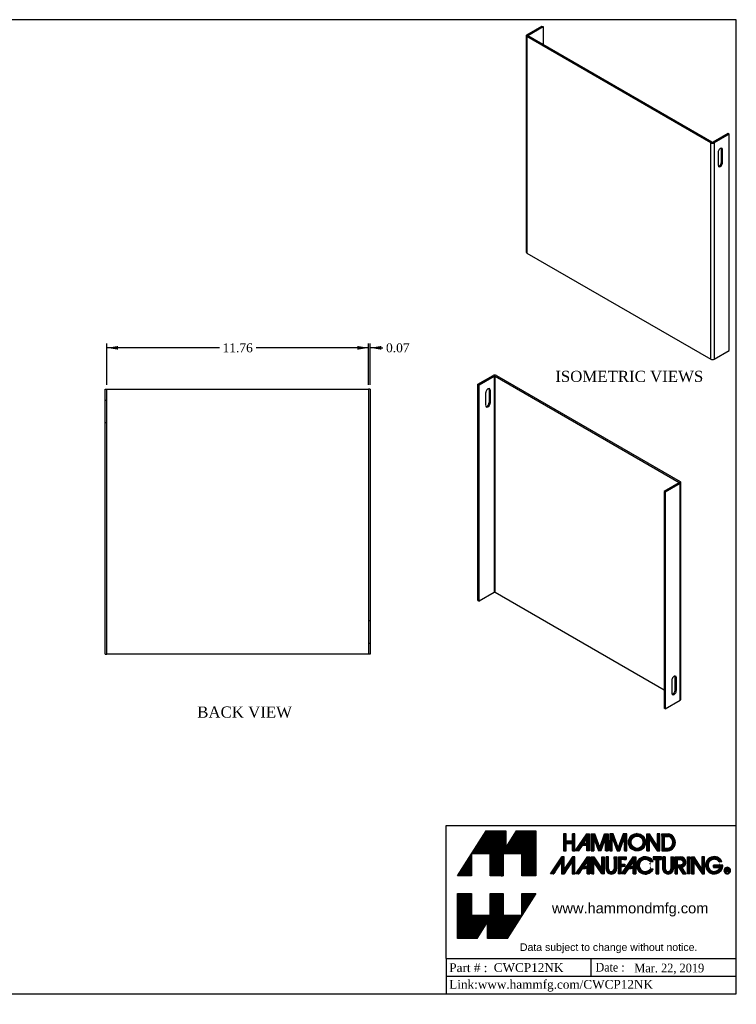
# Model space of a CAD drawing. Header units: inches. Extents: x 0.2 to 65.9, y -0.4 to 43.8.
# Tile 2 of 2: x 33.7 to 65.9, y -0.4 to 43.8. Entities that reach past the tile are written whole.
import ezdxf
from ezdxf import colors
from ezdxf.entities.mleader import LeaderData, LeaderLine
from ezdxf.enums import TextEntityAlignment as Align
from ezdxf.lldxf.tags import DXFTag
from ezdxf.math import Vec2, Vec3

# ---------------------------------------------------------------- set-up
doc = ezdxf.new("R2010")
doc.units = ezdxf.units.IN
doc.header["$MEASUREMENT"] = 0
for name, color, linetype in [('COM70771-6', 7, 'Continuous'), ('Default', 7, 'Continuous'), ('Layer_1', 7, 'Continuous')]:
    doc.layers.add(name, color=color, linetype=linetype)
doc.styles.add('SEACAD_Times_New_Roman', font='times.ttf')
tags = doc.linetypes.add('HIDDEN2', pattern=[0.1875, 0.125, -0.0625]).pattern_tags.tags
tags[6:7] = [DXFTag(74, 4), DXFTag(75, 0), DXFTag(340, '0'), DXFTag(46, 0.0), DXFTag(50, 0.0), DXFTag(44, 0.0), DXFTag(45, 0.0)]
tags[4:5] = [DXFTag(74, 4), DXFTag(75, 0), DXFTag(340, '0'), DXFTag(46, 0.0), DXFTag(50, 0.0), DXFTag(44, 0.0), DXFTag(45, 0.0)]
doc.dimstyles.new('HAMMOND_(STH_-_66x44)', dxfattribs={"dimtxt": 0.4, "dimasz": 0.5, "dimexe": 0.2, "dimexo": 0.2, "dimgap": 0.1, "dimtad": 0, "dimtih": 1, "dimtoh": 1, "dimzin": 0, "dimdsep": 46, "dimtxsty": 'SEACAD_Times_New_Roman', "dimblk1": '_SE_FILLED', "dimblk2": '_SE_FILLED', "dimsah": 1, "dimcen": 0.2, "dimadec": 0, "dimazin": 0, "dimtfac": 0.8, "dimtofl": 0, "dimtmove": 0, "dimatfit": 3, "dimfxl": 1, "dimtolj": 1, "dimtzin": 0, "dimarcsym": 0})

# ---------------------------------------------------------------- blocks, each defined once
blk = doc.blocks.new('SE5')
at = {"layer": 'COM70771-6', "color": 7, "linetype": 'Continuous'}
for p, q in [((37.537, 27.246), (37.609, 27.246)), ((37.537, 15.346), (37.537, 27.246)), ((37.609, 27.246), (37.645, 27.246)), ((37.609, 15.346), (37.609, 27.246)), ((37.645, 27.246), (49.329, 27.246)), ((49.329, 27.246), (49.365, 27.246)), ((49.365, 27.246), (49.365, 15.346)), ((49.437, 27.246), (49.365, 27.246)), ((49.437, 27.246), (49.437, 15.346)), ((37.537, 15.346), (37.609, 15.346)), ((37.645, 15.346), (37.609, 15.346)), ((49.329, 15.346), (37.645, 15.346)), ((49.365, 15.346), (49.329, 15.346)), ((49.437, 15.346), (49.365, 15.346))]:
    blk.add_line(p, q, dxfattribs=at)
at = {"layer": 'COM70771-6', "color": 7, "linetype": 'HIDDEN2'}
for p, q in [((37.609, 26.746), (37.537, 26.746)), ((37.537, 25.746), (37.609, 25.746)), ((49.437, 16.846), (49.365, 16.846)), ((49.365, 15.846), (49.437, 15.846))]:
    blk.add_line(p, q, dxfattribs=at)
blk = doc.blocks.new('SE6')
at = {"layer": 'COM70771-6', "color": 7, "linetype": 'Continuous'}
for p, q in [((56.477, 43.166), (57.152, 43.555)), ((56.528, 43.136), (57.203, 43.526)), ((57.152, 43.555), (57.203, 43.526)), ((57.203, 43.526), (57.203, 42.717)), ((56.446, 43.122), (56.446, 33.405)), ((64.739, 38.308), (56.477, 43.078)), ((56.477, 43.078), (56.477, 33.361)), ((56.528, 43.107), (56.528, 43.136)), ((64.79, 38.337), (56.528, 43.107)), ((65.516, 38.727), (64.841, 38.337)), ((65.567, 38.697), (64.892, 38.308)), ((65.567, 38.697), (65.516, 38.727)), ((65.567, 28.981), (65.567, 38.697)), ((64.739, 28.591), (64.739, 38.308)), ((64.892, 38.308), (64.892, 28.591)), ((65.218, 37.444), (65.218, 38.031)), ((65.218, 38.031), (65.268, 38.002)), ((65.07, 37.887), (65.07, 37.3)), ((65.268, 37.415), (65.268, 38.002)), ((65.218, 37.444), (65.268, 37.415)), ((56.477, 33.361), (64.739, 28.591)), ((64.892, 28.591), (65.567, 28.981))]:
    blk.add_line(p, q, dxfattribs=at)
for centre, major_axis, start_param, end_param in [((56.554, 43.122), (0.108, 0), 2.356194, 3.926991), ((56.554, 43.122), (0.036, 0), 2.356194, 3.926991), ((64.816, 38.352), (0.108, 0), 3.926991, 5.497787), ((64.816, 38.352), (0.036, 0), 3.926991, 5.497787), ((65.169, 37.945), (-0.07, -0.122), 2.356194, 5.497787), ((65.118, 37.974), (-0.07, -0.122), 2.356194, 2.770793), ((65.169, 37.358), (0.07, 0.122), 2.356194, 5.497787), ((65.118, 37.387), (0.07, 0.122), 3.512392, 5.497787), ((56.554, 33.405), (0.108, 0), 3.141593, 3.926991), ((64.816, 28.635), (-0.108, 0), 0.785398, 2.356194)]:
    blk.add_ellipse(centre, major_axis=major_axis, ratio=0.57735, start_param=start_param, end_param=end_param, dxfattribs=at)
blk = doc.blocks.new('DMBLK7716')
at = {"layer": 'Default', "linetype": 'Continuous', "transparency": 16777216}
for points in [[(38.109, 29.187), (37.609, 29.104), (38.109, 29.02)], [(48.865, 29.187), (48.865, 29.02), (49.365, 29.104)]]:
    blk.add_hatch(color=7, dxfattribs=at).paths.add_polyline_path(points)
at = {"layer": 'Default', "color": 7, "linetype": 'Continuous', "transparency": 16777216}
for p, q in [((37.609, 27.446), (37.609, 29.304)), ((49.365, 27.446), (49.365, 29.304)), ((42.665, 29.104), (37.609, 29.104)), ((49.365, 29.104), (44.31, 29.104))]:
    blk.add_line(p, q, dxfattribs=at)
at = {"layer": 'Default', "color": 7, "linetype": 'Continuous', "transparency": 16777216, "style": 'SEACAD_Times_New_Roman'}
blk.add_text('11.76', height=0.4, dxfattribs=at).set_placement((42.805, 29.304), align=Align.TOP_LEFT)
blk = doc.blocks.new('_SE_FILLED')
at = {"color": 0}
blk.add_line((0, 0), (-1, 0), dxfattribs=at)
blk.add_solid([(0, 0), (-1, -0.1665), (-1, 0.1665), (0, 0)], dxfattribs=at)
blk = doc.blocks.new('DMBLK7717')
at = {"layer": 'Default', "linetype": 'Continuous', "transparency": 16777216}
for points in [[(48.865, 29.187), (48.865, 29.02), (49.365, 29.104)], [(49.937, 29.187), (49.437, 29.104), (49.937, 29.02)]]:
    blk.add_hatch(color=7, dxfattribs=at).paths.add_polyline_path(points)
at = {"layer": 'Default', "color": 7, "linetype": 'Continuous', "transparency": 16777216}
for p, q in [((49.365, 27.446), (49.365, 29.304)), ((49.437, 27.446), (49.437, 29.304)), ((49.365, 29.104), (48.365, 29.104)), ((49.81, 29.104), (49.437, 29.104)), ((49.81, 29.104), (50.01, 29.104))]:
    blk.add_line(p, q, dxfattribs=at)
at = {"layer": 'Default', "color": 7, "linetype": 'Continuous', "transparency": 16777216, "style": 'SEACAD_Times_New_Roman'}
blk.add_text('0.07', height=0.4, dxfattribs=at).set_placement((50.15, 29.304), align=Align.TOP_LEFT)
blk = doc.blocks.new('SE7')
at = {"layer": 'COM70771-6', "color": 7, "linetype": 'Continuous'}
for p, q in [((54.282, 27.474), (54.957, 27.864)), ((55.11, 27.864), (63.372, 23.094)), ((54.282, 27.474), (54.333, 27.445)), ((54.282, 17.758), (54.282, 27.474)), ((54.333, 27.445), (55.008, 27.834)), ((54.333, 17.728), (54.333, 27.445)), ((55.008, 27.834), (55.008, 18.118)), ((55.059, 27.834), (63.321, 23.064)), ((55.059, 18.118), (55.059, 27.834)), ((54.631, 26.507), (54.631, 27.094)), ((54.83, 27.209), (54.779, 27.238)), ((54.779, 27.238), (54.779, 26.651)), ((54.83, 27.209), (54.83, 26.622)), ((54.83, 26.622), (54.779, 26.651)), ((63.321, 23.035), (62.646, 22.645)), ((63.372, 23.006), (62.697, 22.616)), ((63.321, 23.064), (63.321, 23.035)), ((63.372, 13.289), (63.372, 23.006)), ((63.403, 13.333), (63.403, 23.05)), ((62.646, 22.645), (62.646, 12.929)), ((62.697, 22.616), (62.646, 22.645)), ((62.697, 22.616), (62.697, 12.9)), ((54.282, 17.758), (54.333, 17.728)), ((55.008, 18.118), (54.333, 17.728)), ((62.646, 13.738), (55.059, 18.118)), ((62.995, 14.182), (62.995, 13.595)), ((63.143, 13.739), (63.143, 14.326)), ((63.143, 14.326), (63.194, 14.297)), ((63.194, 13.71), (63.194, 14.297)), ((63.143, 13.739), (63.194, 13.71)), ((62.697, 12.9), (63.372, 13.289)), ((62.697, 12.9), (62.646, 12.929))]:
    blk.add_line(p, q, dxfattribs=at)
for centre, major_axis, start_param, end_param in [((55.033, 27.82), (-0.108, 0), 3.926991, 5.497787), ((55.033, 27.82), (-0.036, 0), 3.926991, 5.497787), ((54.731, 27.151), (-0.07, -0.122), 2.356194, 5.497787), ((54.68, 27.181), (-0.07, -0.122), 2.356194, 2.770793), ((54.731, 26.564), (0.07, 0.122), 2.356194, 5.497787), ((54.68, 26.594), (0.07, 0.122), 3.512392, 5.497787), ((63.295, 23.05), (-0.036, 0), 2.356194, 3.926991), ((63.295, 23.05), (-0.108, 0), 2.356194, 3.926991), ((55.033, 18.103), (0.036, 0), 0.785398, 2.356194), ((63.094, 14.239), (-0.07, -0.122), 2.356194, 5.497787), ((63.044, 14.269), (-0.07, -0.122), 2.356194, 2.770793), ((63.094, 13.652), (0.07, 0.122), 2.356194, 5.497787), ((63.044, 13.682), (0.07, 0.122), 3.512392, 5.497787), ((63.295, 13.333), (-0.108, 0), 2.356194, 3.141593)]:
    blk.add_ellipse(centre, major_axis=major_axis, ratio=0.57735, start_param=start_param, end_param=end_param, dxfattribs=at)
blk = doc.blocks.new('TITLE_BLOCK')
at = {"layer": 'Default', "linetype": 'Continuous'}
h = blk.add_hatch(dxfattribs=at)
h.set_pattern_fill('LINE', scale=0.007999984, angle=45, style=0)
h.paths.add_polyline_path([(1.298, 2.413), (1.837, 2.413), (1.837, 1.791), (2.237, 1.791), (2.237, 3.074), (1.687, 3.074), (1.383, 2.59), (1.383, 3.074), (0.817, 3.074), (-0.002, 1.791), (0.4, 1.791), (0.4, 2.413), (0.935, 2.413), (0.935, 1.791), (1.298, 1.791)])
h = blk.add_hatch(dxfattribs=at)
h.set_pattern_fill('LINE', scale=4000, angle=45, style=0)
h.paths.add_polyline_path([(3.353, 2.505), (3.353, 2.988), (3.282, 2.988), (3.282, 2.786), (3.101, 2.786), (3.101, 2.988), (3.03, 2.988), (3.03, 2.505), (3.101, 2.505), (3.101, 2.715), (3.282, 2.715), (3.282, 2.505)])
h = blk.add_hatch(dxfattribs=at)
h.set_pattern_fill('LINE', scale=4000, angle=45, style=0)
h.paths.add_polyline_path([(3.282, 2.715), (3.282, 2.505), (3.353, 2.505), (3.353, 2.988), (3.282, 2.988), (3.282, 2.786), (3.101, 2.786), (3.101, 2.988), (3.03, 2.988), (3.03, 2.505), (3.101, 2.505), (3.101, 2.715)])
h = blk.add_hatch(dxfattribs=at)
h.set_pattern_fill('LINE', scale=4000, angle=45, style=0)
h.paths.add_polyline_path([(3.101, 2.715), (3.282, 2.715), (3.282, 2.505), (3.353, 2.505), (3.353, 2.988), (3.282, 2.988), (3.282, 2.786), (3.101, 2.786), (3.101, 2.988), (3.03, 2.988), (3.03, 2.505), (3.101, 2.505)])
h = blk.add_hatch(dxfattribs=at)
h.set_pattern_fill('LINE', scale=1600, angle=45, style=0)
h.paths.add_polyline_path([(3.282, 2.988), (3.282, 2.786), (3.101, 2.786), (3.101, 2.988), (3.03, 2.988), (3.03, 2.505), (3.101, 2.505), (3.101, 2.715), (3.282, 2.715), (3.282, 2.505), (3.353, 2.505), (3.353, 2.988)])
h = blk.add_hatch(dxfattribs=at)
h.set_pattern_fill('LINE', scale=1600, angle=45, style=0)
h.paths.add_polyline_path([(3.353, 2.505), (3.353, 2.988), (3.282, 2.988), (3.282, 2.786), (3.101, 2.786), (3.101, 2.988), (3.03, 2.988), (3.03, 2.505), (3.101, 2.505), (3.101, 2.715), (3.282, 2.715), (3.282, 2.505)])
h = blk.add_hatch(dxfattribs=at)
h.set_pattern_fill('LINE', scale=0.007999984, angle=45, style=0)
h.paths.add_polyline_path([(3.353, 2.505), (3.353, 2.988), (3.282, 2.988), (3.282, 2.786), (3.101, 2.786), (3.101, 2.988), (3.03, 2.988), (3.03, 2.505), (3.101, 2.505), (3.101, 2.715), (3.282, 2.715), (3.282, 2.505)])
h = blk.add_hatch(dxfattribs=at)
h.set_pattern_fill('LINE', scale=0.007999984, angle=45, style=0)
h.paths.add_polyline_path([(3.699, 2.988), (3.363, 2.505), (3.458, 2.505), (3.561, 2.655), (3.699, 2.655), (3.699, 2.505), (3.773, 2.505), (3.773, 2.988)])
h.paths.add_polyline_path([(3.606, 2.72), (3.699, 2.72), (3.699, 2.847)])
h = blk.add_hatch(dxfattribs=at)
h.set_pattern_fill('LINE', scale=0.007999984, angle=45, style=0)
edge = h.paths.add_edge_path()
edge.add_line((3.823, 2.988), (3.823, 2.505))
edge.add_line((3.823, 2.505), (3.894, 2.505))
edge.add_spline(control_points=[(3.894, 2.505), (3.894, 2.505), (3.894, 2.879), (3.894, 2.879)], knot_values=[0, 0, 0, 0, 1, 1, 1, 1], degree=3, periodic=0)
edge.add_line((3.894, 2.879), (4.029, 2.505))
edge.add_spline(control_points=[(4.029, 2.505), (4.029, 2.505), (4.1, 2.505), (4.1, 2.505)], knot_values=[0, 0, 0, 0, 1, 1, 1, 1], degree=3, periodic=0)
edge.add_line((4.1, 2.505), (4.233, 2.877))
edge.add_spline(control_points=[(4.233, 2.877), (4.233, 2.877), (4.233, 2.505), (4.233, 2.505)], knot_values=[0, 0, 0, 0, 1, 1, 1, 1], degree=3, periodic=0)
edge.add_spline(control_points=[(4.233, 2.505), (4.233, 2.505), (4.304, 2.505), (4.304, 2.505)], knot_values=[0, 0, 0, 0, 1, 1, 1, 1], degree=3, periodic=0)
edge.add_line((4.304, 2.505), (4.304, 2.988))
edge.add_spline(control_points=[(4.304, 2.988), (4.304, 2.988), (4.203, 2.988), (4.203, 2.988)], knot_values=[0, 0, 0, 0, 1, 1, 1, 1], degree=3, periodic=0)
edge.add_line((4.203, 2.988), (4.066, 2.596))
edge.add_line((4.066, 2.596), (3.921, 2.988))
edge.add_spline(control_points=[(3.921, 2.988), (3.921, 2.988), (3.823, 2.988), (3.823, 2.988)], knot_values=[0, 0, 0, 0, 1, 1, 1, 1], degree=3, periodic=0)
h = blk.add_hatch(dxfattribs=at)
h.set_pattern_fill('LINE', scale=0.007999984, angle=45, style=0)
h.paths.add_polyline_path([(4.357, 2.988), (4.357, 2.505), (4.426, 2.505), (4.426, 2.879), (4.563, 2.505), (4.636, 2.505), (4.77, 2.877), (4.77, 2.505), (4.838, 2.505), (4.838, 2.988), (4.74, 2.988), (4.598, 2.596), (4.454, 2.988)])
h = blk.add_hatch(dxfattribs=at)
h.set_pattern_fill('LINE', scale=0.007999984, angle=45, style=0)
edge = h.paths.add_edge_path()
edge.add_ellipse((5.134, 2.748), major_axis=(0.246, 0), ratio=1, start_angle=0, end_angle=360)
edge = h.paths.add_edge_path()
edge.add_ellipse((5.134, 2.748), major_axis=(0.174, 0), ratio=1, start_angle=0, end_angle=360)
h = blk.add_hatch(dxfattribs=at)
h.set_pattern_fill('LINE', scale=0.007999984, angle=45, style=0)
edge = h.paths.add_edge_path()
edge.add_line((5.486, 2.505), (5.486, 2.84))
edge.add_line((5.486, 2.84), (5.714, 2.505))
edge.add_line((5.714, 2.505), (5.788, 2.505))
edge.add_line((5.788, 2.505), (5.788, 2.988))
edge.add_line((5.788, 2.988), (5.714, 2.988))
edge.add_line((5.714, 2.988), (5.714, 2.641))
edge.add_line((5.714, 2.641), (5.486, 2.988))
edge.add_spline(control_points=[(5.486, 2.988), (5.486, 2.988), (5.415, 2.988), (5.415, 2.988)], knot_values=[0, 0, 0, 0, 1, 1, 1, 1], degree=3, periodic=0)
edge.add_line((5.415, 2.988), (5.415, 2.505))
edge.add_line((5.415, 2.505), (5.486, 2.505))
h = blk.add_hatch(dxfattribs=at)
h.set_pattern_fill('LINE', scale=0.007999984, angle=45, style=0)
edge = h.paths.add_edge_path()
edge.add_line((5.843, 2.988), (5.843, 2.505))
edge.add_line((5.843, 2.505), (6.029, 2.505))
edge.add_arc((5.984, 2.746), 0.246, 280.5504, 439.4496)
edge.add_line((6.029, 2.988), (5.843, 2.988))
edge = h.paths.add_edge_path()
edge.add_line((5.917, 2.576), (6.038, 2.576))
edge.add_arc((5.978, 2.746), 0.18, 289.4917, 430.5083)
edge.add_line((6.038, 2.916), (5.917, 2.916))
edge.add_line((5.917, 2.916), (5.917, 2.576))
h = blk.add_hatch(dxfattribs=at)
h.set_pattern_fill('LINE', scale=0.007999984, angle=45, style=0)
h.paths.add_polyline_path([(3.05, 1.975), (3.05, 2.329), (2.983, 2.329), (2.655, 1.843), (2.747, 1.843), (2.975, 2.186), (2.975, 1.843), (3.05, 1.843), (3.279, 2.186), (3.279, 1.843), (3.353, 1.843), (3.353, 2.329), (3.287, 2.329)])
h = blk.add_hatch(dxfattribs=at)
h.set_pattern_fill('LINE', scale=0.007999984, angle=45, style=0)
h.paths.add_polyline_path([(3.707, 2.329), (3.369, 1.843), (3.464, 1.843), (3.57, 1.994), (3.707, 1.994), (3.707, 1.843), (3.778, 1.843), (3.778, 2.329)])
h.paths.add_polyline_path([(3.612, 2.059), (3.707, 2.059), (3.707, 2.186)])
h = blk.add_hatch(dxfattribs=at)
h.set_pattern_fill('LINE', scale=0.007999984, angle=45, style=0)
edge = h.paths.add_edge_path()
edge.add_line((3.823, 2.329), (3.823, 1.843))
edge.add_spline(control_points=[(3.823, 1.843), (3.823, 1.843), (3.898, 1.843), (3.898, 1.843)], knot_values=[0, 0, 0, 0, 1, 1, 1, 1], degree=3, periodic=0)
edge.add_line((3.898, 1.843), (3.898, 2.179))
edge.add_line((3.898, 2.179), (4.125, 1.843))
edge.add_line((4.125, 1.843), (4.194, 1.843))
edge.add_line((4.194, 1.843), (4.194, 2.329))
edge.add_line((4.194, 2.329), (4.125, 2.329))
edge.add_line((4.125, 2.329), (4.125, 1.984))
edge.add_line((4.125, 1.984), (3.898, 2.329))
edge.add_line((3.898, 2.329), (3.823, 2.329))
h = blk.add_hatch(dxfattribs=at)
h.set_pattern_fill('LINE', scale=0.007999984, angle=45, style=0)
edge = h.paths.add_edge_path()
edge.add_line((4.246, 2.329), (4.246, 1.991))
edge.add_arc((4.398, 1.991), 0.152, 180, 360)
edge.add_spline(control_points=[(4.551, 1.991), (4.551, 1.991), (4.551, 2.329), (4.551, 2.329)], knot_values=[0, 0, 0, 0, 1, 1, 1, 1], degree=3, periodic=0)
edge.add_line((4.551, 2.329), (4.478, 2.329))
edge.add_line((4.478, 2.329), (4.478, 1.991))
edge.add_arc((4.397, 1.991), 0.0818, 180, 360, ccw=False)
edge.add_spline(control_points=[(4.315, 1.991), (4.315, 1.991), (4.315, 2.329), (4.315, 2.329)], knot_values=[0, 0, 0, 0, 1, 1, 1, 1], degree=3, periodic=0)
edge.add_line((4.315, 2.329), (4.246, 2.329))
h = blk.add_hatch(dxfattribs=at)
h.set_pattern_fill('LINE', scale=0.007999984, angle=45, style=0)
h.paths.add_polyline_path([(4.671, 2.126), (4.671, 2.255), (4.82, 2.255), (4.82, 2.329), (4.6, 2.329), (4.6, 1.843), (4.671, 1.843), (4.671, 2.055), (4.785, 2.055), (4.785, 2.126)])
h = blk.add_hatch(dxfattribs=at)
h.set_pattern_fill('LINE', scale=0.007999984, angle=45, style=0)
h.paths.add_polyline_path([(5.026, 2.329), (4.688, 1.843), (4.783, 1.843), (4.888, 1.994), (5.026, 1.994), (5.026, 1.843), (5.096, 1.843), (5.096, 2.329)])
h.paths.add_polyline_path([(4.931, 2.059), (5.026, 2.059), (5.026, 2.186)])
h = blk.add_hatch(dxfattribs=at)
h.set_pattern_fill('LINE', scale=0.007999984, angle=45, style=0)
edge = h.paths.add_edge_path()
edge.add_arc((5.371, 2.084), 0.174, 39.2877, 326.6534, ccw=False)
edge.add_line((5.505, 2.194), (5.593, 2.194))
edge.add_arc((5.369, 2.086), 0.249, 25.7876, 336.8358)
edge.add_line((5.598, 1.988), (5.516, 1.988))
h = blk.add_hatch(dxfattribs=at)
h.set_pattern_fill('LINE', scale=0.007999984, angle=45, style=0)
h.paths.add_polyline_path([(5.754, 1.843), (5.754, 2.255), (5.838, 2.255), (5.838, 2.329), (5.598, 2.329), (5.598, 2.255), (5.68, 2.255), (5.68, 1.843)])
h = blk.add_hatch(dxfattribs=at)
h.set_pattern_fill('LINE', scale=0.007999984, angle=45, style=0)
edge = h.paths.add_edge_path()
edge.add_line((5.941, 1.991), (5.941, 2.329))
edge.add_line((5.941, 2.329), (5.87, 2.329))
edge.add_line((5.87, 2.329), (5.87, 1.991))
edge.add_arc((6.022, 1.991), 0.152, 180, 360)
edge.add_line((6.174, 1.991), (6.174, 2.329))
edge.add_line((6.174, 2.329), (6.105, 2.329))
edge.add_line((6.105, 2.329), (6.105, 1.991))
edge.add_arc((6.023, 1.991), 0.0818, 180, 360, ccw=False)
h = blk.add_hatch(dxfattribs=at)
h.set_pattern_fill('LINE', scale=0.007999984, angle=45, style=0)
edge = h.paths.add_edge_path()
edge.add_line((6.539, 1.843), (6.418, 2.031))
edge.add_arc((6.378, 2.178), 0.152, 285.0503, 450)
edge.add_line((6.378, 2.329), (6.224, 2.329))
edge.add_line((6.224, 2.329), (6.224, 1.843))
edge.add_line((6.224, 1.843), (6.296, 1.843))
edge.add_line((6.296, 1.843), (6.296, 2.074))
edge.add_line((6.296, 2.074), (6.446, 1.843))
edge.add_line((6.446, 1.843), (6.539, 1.843))
edge = h.paths.add_edge_path()
edge.add_spline(control_points=[(6.367, 2.255), (6.367, 2.255), (6.296, 2.255), (6.296, 2.255)], knot_values=[0, 0, 0, 0, 1, 1, 1, 1], degree=3, periodic=0)
edge.add_spline(control_points=[(6.296, 2.255), (6.296, 2.255), (6.293, 2.097), (6.293, 2.097)], knot_values=[0, 0, 0, 0, 1, 1, 1, 1], degree=3, periodic=0)
edge.add_spline(control_points=[(6.293, 2.097), (6.293, 2.097), (6.369, 2.097), (6.369, 2.097)], knot_values=[0, 0, 0, 0, 1, 1, 1, 1], degree=3, periodic=0)
edge.add_spline(control_points=[(6.369, 2.097), (6.407, 2.097), (6.443, 2.116), (6.452, 2.156), (6.452, 2.156), (6.452, 2.156), (6.452, 2.156), (6.465, 2.216), (6.425, 2.255), (6.367, 2.255)], knot_values=[0, 0, 0, 0, 0.333333, 0.333333, 0.333333, 0.666667, 0.666667, 0.666667, 1, 1, 1, 1], degree=3, periodic=0)
h = blk.add_hatch(dxfattribs=at)
h.set_pattern_fill('LINE', scale=0.007999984, angle=45, style=0)
h.paths.add_polyline_path([(6.573, 2.329), (6.573, 1.843), (6.647, 1.843), (6.647, 2.329)])
h = blk.add_hatch(dxfattribs=at)
h.set_pattern_fill('LINE', scale=0.007999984, angle=45, style=0)
h.paths.add_polyline_path([(6.991, 1.984), (6.766, 2.329), (6.692, 2.329), (6.692, 1.843), (6.766, 1.843), (6.766, 2.179), (6.993, 1.843), (7.064, 1.843), (7.064, 2.329), (6.991, 2.329)])
h = blk.add_hatch(dxfattribs=at)
h.set_pattern_fill('LINE', scale=0.007999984, angle=45, style=0)
edge = h.paths.add_edge_path()
edge.add_arc((7.341, 2.089), 0.247, 25.3267, 361.1485)
edge.add_line((7.588, 2.094), (7.318, 2.094))
edge.add_line((7.318, 2.094), (7.318, 2.023))
edge.add_line((7.318, 2.023), (7.503, 2.023))
edge.add_arc((7.34, 2.088), 0.175, 37.5258, 338.16, ccw=False)
edge.add_spline(control_points=[(7.479, 2.194), (7.479, 2.194), (7.564, 2.194), (7.564, 2.194)], knot_values=[0, 0, 0, 0, 1, 1, 1, 1], degree=3, periodic=0)
h = blk.add_hatch(dxfattribs=at)
h.set_pattern_fill('LINE', scale=0.007999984, angle=45, style=0)
edge = h.paths.add_edge_path()
edge.add_arc((7.717, 1.906), 0.0365, 346.4908, 405.2758)
edge.add_arc((7.727, 1.957), 0.0298, 303.8181, 360)
edge.add_arc((7.727, 1.957), 0.0298, 0, 90)
edge.add_line((7.727, 1.987), (7.712, 1.987))
edge.add_spline(control_points=[(7.712, 1.987), (7.712, 1.987), (7.676, 1.987), (7.676, 1.987)], knot_values=[0, 0, 0, 0, 1, 1, 1, 1], degree=3, periodic=0)
edge.add_line((7.676, 1.987), (7.676, 1.889))
edge.add_line((7.676, 1.889), (7.695, 1.889))
edge.add_line((7.695, 1.889), (7.695, 1.927))
edge.add_line((7.695, 1.927), (7.708, 1.927))
edge.add_arc((7.708, 1.899), 0.028, -3.5427, 90, ccw=False)
edge.add_arc((7.75, 1.897), 0.0143, 179.4576, 215.164)
edge.add_line((7.739, 1.889), (7.758, 1.889))
edge.add_arc((7.761, 1.896), 0.00848, 172.6028, 244.0603, ccw=False)
edge = h.paths.add_edge_path()
edge.add_arc((7.72, 1.948), 0.0235, 67.1074, 90)
edge.add_arc((7.711, 1.856), 0.116, 85.2089, 90)
edge.add_line((7.711, 1.971), (7.695, 1.971))
edge.add_line((7.695, 1.971), (7.695, 1.942))
edge.add_line((7.695, 1.942), (7.711, 1.942))
edge.add_arc((7.711, 2.032), 0.0895, 270, 275.8698)
edge.add_arc((7.72, 1.962), 0.0199, 270, 297.342)
edge.add_arc((7.724, 1.957), 0.0133, 293.2998, 426.7002)
h = blk.add_hatch(dxfattribs=at)
h.set_pattern_fill('LINE', scale=0.007999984, angle=45, style=0)
h.paths.add_polyline_path([(1.837, 0.662), (1.302, 0.662), (1.302, 1.285), (0.935, 1.285), (0.935, 0.662), (0.4, 0.662), (0.4, 1.285), (0, 1.285), (0, 0), (0.55, 0), (0.854, 0.484), (0.854, 0), (1.42, 0), (2.238, 1.285), (1.837, 1.285)])
at = {"layer": 'Default', "color": 7, "linetype": 'Continuous'}
for p, q in [((-0.002, 1.791), (0.817, 3.074)), ((2.237, 3.074), (2.237, 1.791)), ((3.101, 2.988), (3.03, 2.988)), ((3.03, 2.988), (3.03, 2.505)), ((3.101, 2.786), (3.101, 2.988)), ((3.353, 2.988), (3.282, 2.988)), ((3.282, 2.988), (3.282, 2.786)), ((3.353, 2.505), (3.353, 2.988)), ((3.363, 2.505), (3.699, 2.988)), ((3.606, 2.72), (3.699, 2.847)), ((3.699, 2.988), (3.773, 2.988)), ((3.699, 2.72), (3.699, 2.847)), ((3.773, 2.988), (3.773, 2.505)), ((3.823, 2.988), (3.823, 2.505)), ((3.894, 2.879), (4.029, 2.505)), ((4.066, 2.596), (3.921, 2.988)), ((4.066, 2.596), (4.203, 2.988)), ((4.233, 2.877), (4.1, 2.505)), ((4.304, 2.988), (4.304, 2.505)), ((4.357, 2.988), (4.357, 2.505)), ((4.454, 2.988), (4.357, 2.988)), ((4.426, 2.505), (4.426, 2.879)), ((4.426, 2.879), (4.563, 2.505)), ((4.598, 2.596), (4.454, 2.988)), ((4.74, 2.988), (4.598, 2.596)), ((4.636, 2.505), (4.77, 2.877)), ((4.838, 2.988), (4.74, 2.988)), ((4.77, 2.877), (4.77, 2.505)), ((4.838, 2.505), (4.838, 2.988)), ((5.415, 2.505), (5.415, 2.988)), ((5.714, 2.641), (5.486, 2.988)), ((5.486, 2.505), (5.486, 2.84)), ((5.486, 2.84), (5.714, 2.505)), ((5.788, 2.988), (5.714, 2.988)), ((5.714, 2.988), (5.714, 2.641)), ((5.788, 2.505), (5.788, 2.988)), ((5.843, 2.988), (5.843, 2.505)), ((5.843, 2.988), (6.029, 2.988)), ((5.917, 2.576), (5.917, 2.916)), ((5.917, 2.916), (6.038, 2.916)), ((3.101, 2.786), (3.282, 2.786)), ((3.101, 2.505), (3.101, 2.715)), ((3.101, 2.715), (3.282, 2.715)), ((3.282, 2.715), (3.282, 2.505)), ((3.561, 2.655), (3.458, 2.505)), ((3.699, 2.655), (3.561, 2.655)), ((3.606, 2.72), (3.699, 2.72)), ((3.699, 2.505), (3.699, 2.655)), ((5.917, 2.576), (6.038, 2.576)), ((2.655, 1.843), (2.983, 2.329)), ((3.05, 2.329), (2.983, 2.329)), ((3.03, 2.505), (3.101, 2.505)), ((3.05, 1.975), (3.05, 2.329)), ((3.287, 2.329), (3.05, 1.975)), ((3.353, 2.329), (3.287, 2.329)), ((3.353, 1.843), (3.353, 2.329)), ((3.458, 2.505), (3.363, 2.505)), ((3.707, 2.329), (3.369, 1.843)), ((3.773, 2.505), (3.699, 2.505)), ((3.707, 2.329), (3.778, 2.329)), ((3.778, 2.329), (3.778, 1.843)), ((3.823, 2.505), (3.894, 2.505)), ((3.823, 1.843), (3.823, 2.329)), ((3.823, 2.329), (3.898, 2.329)), ((3.898, 2.329), (4.125, 1.984)), ((4.125, 2.329), (4.194, 2.329)), ((4.125, 1.984), (4.125, 2.329)), ((4.194, 2.329), (4.194, 1.843)), ((4.246, 2.329), (4.246, 1.991)), ((4.315, 2.329), (4.246, 2.329)), ((4.357, 2.505), (4.426, 2.505)), ((4.478, 2.329), (4.551, 2.329)), ((4.478, 2.329), (4.478, 1.991)), ((4.563, 2.505), (4.636, 2.505)), ((4.6, 2.329), (4.82, 2.329)), ((4.6, 1.843), (4.6, 2.329)), ((4.671, 2.255), (4.671, 2.126)), ((4.82, 2.255), (4.671, 2.255)), ((4.688, 1.843), (5.026, 2.329)), ((4.77, 2.505), (4.838, 2.505)), ((4.82, 2.329), (4.82, 2.255)), ((5.026, 2.329), (5.096, 2.329)), ((5.096, 2.329), (5.096, 1.843)), ((5.415, 2.505), (5.486, 2.505)), ((5.838, 2.329), (5.598, 2.329)), ((5.598, 2.329), (5.598, 2.255)), ((5.598, 2.255), (5.68, 2.255)), ((5.68, 1.843), (5.68, 2.255)), ((5.714, 2.505), (5.788, 2.505)), ((5.754, 1.843), (5.754, 2.255)), ((5.754, 2.255), (5.838, 2.255)), ((5.838, 2.255), (5.838, 2.329)), ((5.843, 2.505), (6.029, 2.505)), ((5.941, 2.329), (5.87, 2.329)), ((5.87, 2.329), (5.87, 1.991)), ((5.941, 2.329), (5.941, 1.991)), ((6.105, 2.329), (6.174, 2.329)), ((6.105, 2.329), (6.105, 1.991)), ((6.174, 2.329), (6.174, 1.991)), ((6.224, 2.329), (6.378, 2.329)), ((6.224, 1.843), (6.224, 2.329)), ((6.573, 1.843), (6.573, 2.329)), ((6.573, 2.329), (6.647, 2.329)), ((6.647, 2.329), (6.647, 1.843)), ((6.692, 2.329), (6.766, 2.329)), ((6.692, 2.329), (6.692, 1.843)), ((6.991, 1.984), (6.766, 2.329)), ((7.064, 2.329), (6.991, 2.329)), ((6.991, 2.329), (6.991, 1.984)), ((7.064, 1.843), (7.064, 2.329)), ((2.747, 1.843), (2.975, 2.186)), ((2.975, 2.186), (2.975, 1.843)), ((3.05, 1.843), (3.279, 2.186)), ((3.279, 2.186), (3.279, 1.843)), ((3.464, 1.843), (3.57, 1.994)), ((3.707, 1.994), (3.57, 1.994)), ((3.612, 2.059), (3.707, 2.186)), ((3.707, 2.059), (3.612, 2.059)), ((3.707, 2.186), (3.707, 2.059)), ((3.707, 1.843), (3.707, 1.994)), ((3.898, 1.843), (3.898, 2.179)), ((4.125, 1.843), (3.898, 2.179)), ((4.671, 2.126), (4.785, 2.126)), ((4.671, 2.055), (4.671, 1.843)), ((4.785, 2.055), (4.671, 2.055)), ((4.888, 1.994), (4.783, 1.843)), ((4.785, 2.126), (4.785, 2.055)), ((5.026, 1.994), (4.888, 1.994)), ((4.931, 2.059), (5.026, 2.186)), ((5.026, 2.059), (4.931, 2.059)), ((5.026, 2.186), (5.026, 2.059)), ((5.026, 1.843), (5.026, 1.994)), ((5.505, 2.194), (5.593, 2.194)), ((5.516, 1.988), (5.598, 1.988)), ((6.296, 1.843), (6.296, 2.074)), ((6.296, 2.074), (6.446, 1.843)), ((6.539, 1.843), (6.418, 2.031)), ((6.766, 1.843), (6.766, 2.179)), ((6.766, 2.179), (6.993, 1.843)), ((7.588, 2.094), (7.318, 2.094)), ((7.318, 2.094), (7.318, 2.023)), ((7.318, 2.023), (7.503, 2.023)), ((7.676, 1.889), (7.676, 1.987)), ((7.695, 1.971), (7.695, 1.942)), ((7.695, 1.971), (7.711, 1.971)), ((7.712, 1.987), (7.727, 1.987)), ((2.747, 1.843), (2.655, 1.843)), ((2.975, 1.843), (3.05, 1.843)), ((3.279, 1.843), (3.353, 1.843)), ((3.464, 1.843), (3.369, 1.843)), ((3.778, 1.843), (3.707, 1.843)), ((4.194, 1.843), (4.125, 1.843)), ((4.671, 1.843), (4.6, 1.843)), ((4.783, 1.843), (4.688, 1.843)), ((5.096, 1.843), (5.026, 1.843)), ((5.68, 1.843), (5.754, 1.843)), ((6.224, 1.843), (6.296, 1.843)), ((6.446, 1.843), (6.539, 1.843)), ((6.647, 1.843), (6.573, 1.843)), ((6.692, 1.843), (6.766, 1.843)), ((6.993, 1.843), (7.064, 1.843)), ((7.676, 1.889), (7.695, 1.889)), ((7.695, 1.942), (7.711, 1.942)), ((7.695, 1.927), (7.708, 1.927)), ((7.739, 1.889), (7.758, 1.889)), ((0, 0), (0, 1.285)), ((2.238, 1.285), (1.42, 0))]:
    blk.add_line(p, q, dxfattribs=at)
for radius in [0.246, 0.174]:
    blk.add_circle((5.134, 2.748), radius, dxfattribs=at)
for centre, radius, start, end in [((5.984, 2.746), 0.246, 280.5504, 79.4496), ((5.978, 2.746), 0.18, 289.4917, 70.5083), ((5.369, 2.086), 0.249, 25.7876, 336.8358), ((5.371, 2.084), 0.174, 39.2877, 326.6534), ((6.378, 2.178), 0.152, 285.0503, 90), ((7.341, 2.089), 0.247, 25.3267, 1.1485), ((7.34, 2.088), 0.175, 37.5258, 338.16), ((4.398, 1.991), 0.152, 180, 0), ((4.397, 1.991), 0.0818, 180, 0), ((6.022, 1.991), 0.152, 180, 0), ((6.023, 1.991), 0.0818, 180, 0), ((7.714, 1.939), 0.093, 359.0922, 180.9078), ((7.713, 1.938), 0.0792, 359.6683, 180.3317), ((7.711, 1.856), 0.116, 85.2089, 90), ((7.727, 1.957), 0.0298, 0, 90), ((7.714, 1.936), 0.093, 179.0922, 0.9078), ((7.713, 1.937), 0.0792, 179.6683, 0.3317), ((7.708, 1.899), 0.028, 356.4573, 90), ((7.711, 2.032), 0.0895, 270, 275.8698), ((7.72, 1.948), 0.0235, 67.1074, 90), ((7.72, 1.962), 0.0199, 270, 297.342), ((7.724, 1.957), 0.0133, 293.2998, 66.7002), ((7.75, 1.897), 0.0143, 179.4576, 215.164), ((7.727, 1.957), 0.0298, 303.8181, 0), ((7.717, 1.906), 0.0365, 346.4908, 45.2758), ((7.761, 1.896), 0.00848, 172.6028, 244.0603)]:
    blk.add_arc(centre, radius, start, end, dxfattribs=at)
at = {"layer": 'Layer_1', "color": 7, "linetype": 'Continuous'}
for p, q in [((0.817, 3.074), (1.383, 3.074)), ((0.817, 3.074), (1.383, 3.074)), ((1.383, 3.074), (1.383, 2.59)), ((1.383, 2.59), (1.687, 3.074)), ((1.383, 2.59), (1.687, 3.074)), ((1.383, 3.074), (1.383, 2.59)), ((1.687, 3.074), (2.237, 3.074)), ((1.687, 3.074), (2.237, 3.074)), ((3.282, 2.715), (3.282, 2.715)), ((3.282, 2.715), (3.282, 2.715)), ((0.935, 2.413), (0.4, 2.413)), ((0.4, 2.413), (0.4, 1.791)), ((0.4, 2.413), (0.4, 1.791)), ((0.935, 2.413), (0.4, 2.413)), ((0.935, 1.791), (0.935, 2.413)), ((0.935, 1.791), (0.935, 2.413)), ((1.837, 2.413), (1.298, 2.413)), ((1.298, 2.413), (1.298, 1.791)), ((1.837, 2.413), (1.298, 2.413)), ((1.298, 2.413), (1.298, 1.791)), ((1.837, 1.791), (1.837, 2.413)), ((1.837, 1.791), (1.837, 2.413)), ((3.282, 2.505), (3.353, 2.505)), ((3.282, 2.505), (3.353, 2.505)), ((3.778, 2.329), (3.778, 2.329)), ((3.778, 2.329), (3.778, 2.329)), ((3.778, 2.329), (3.778, 2.329)), ((3.778, 2.329), (3.778, 2.329)), ((0.4, 1.791), (-0.002, 1.791)), ((0.4, 1.791), (-0.002, 1.791)), ((1.298, 1.791), (0.935, 1.791)), ((1.298, 1.791), (0.935, 1.791)), ((2.237, 1.791), (1.837, 1.791)), ((2.237, 1.791), (1.837, 1.791)), ((0, 1.285), (0.4, 1.285)), ((0, 1.285), (0.4, 1.285)), ((0.4, 1.285), (0.4, 0.662)), ((0.4, 1.285), (0.4, 0.662)), ((0.935, 0.662), (0.935, 1.285)), ((0.935, 1.285), (1.302, 1.285)), ((0.935, 1.285), (1.302, 1.285)), ((0.935, 0.662), (0.935, 1.285)), ((1.302, 1.285), (1.302, 0.662)), ((1.302, 1.285), (1.302, 0.662)), ((1.837, 0.662), (1.837, 1.285)), ((1.837, 1.285), (2.238, 1.285)), ((1.837, 1.285), (2.238, 1.285)), ((1.837, 0.662), (1.837, 1.285)), ((0.4, 0.662), (0.935, 0.662)), ((0.4, 0.662), (0.935, 0.662)), ((1.302, 0.662), (1.837, 0.662)), ((1.302, 0.662), (1.837, 0.662)), ((0.854, 0.484), (0.55, 0)), ((0.854, 0.484), (0.55, 0)), ((0.854, 0), (0.854, 0.484)), ((0.854, 0), (0.854, 0.484)), ((0.55, 0), (0, 0)), ((0.55, 0), (0, 0)), ((1.42, 0), (0.854, 0)), ((1.42, 0), (0.854, 0))]:
    blk.add_line(p, q, dxfattribs=at)
for points in [[(3.823, 2.988), (3.823, 2.988), (3.921, 2.988), (3.921, 2.988)], [(3.894, 2.879), (3.894, 2.879), (3.894, 2.505), (3.894, 2.505)], [(4.203, 2.988), (4.203, 2.988), (4.304, 2.988), (4.304, 2.988)], [(4.233, 2.505), (4.233, 2.505), (4.233, 2.877), (4.233, 2.877)], [(5.133, 2.999), (5.133, 2.999), (5.132, 2.999), (5.132, 2.999)], [(5.415, 2.988), (5.415, 2.988), (5.486, 2.988), (5.486, 2.988)], [(4.1, 2.505), (4.1, 2.505), (4.029, 2.505), (4.029, 2.505)], [(4.304, 2.505), (4.304, 2.505), (4.233, 2.505), (4.233, 2.505)], [(4.315, 1.991), (4.315, 1.991), (4.315, 2.329), (4.315, 2.329)], [(4.551, 1.991), (4.551, 1.991), (4.551, 2.329), (4.551, 2.329)], [(6.293, 2.097), (6.293, 2.097), (6.296, 2.255), (6.296, 2.255)], [(6.296, 2.255), (6.296, 2.255), (6.367, 2.255), (6.367, 2.255)], [(6.369, 2.097), (6.369, 2.097), (6.293, 2.097), (6.293, 2.097)], [(7.479, 2.194), (7.479, 2.194), (7.564, 2.194), (7.564, 2.194)], [(7.676, 1.987), (7.676, 1.987), (7.712, 1.987), (7.712, 1.987)], [(3.898, 1.843), (3.898, 1.843), (3.823, 1.843), (3.823, 1.843)]]:
    blk.add_open_spline(points, degree=3, dxfattribs=at)
blk.add_open_spline([(6.367, 2.255), (6.425, 2.255), (6.465, 2.216), (6.452, 2.156), (6.452, 2.156), (6.452, 2.156), (6.452, 2.156), (6.443, 2.116), (6.407, 2.097), (6.369, 2.097)], degree=3, knots=[0, 0, 0, 0, 0.333333, 0.333333, 0.333333, 0.666667, 0.666667, 0.666667, 1, 1, 1, 1], dxfattribs=at)
at = {"layer": 'Layer_1', "attachment_point": 1}
for s, insert, char_height, width in [('{\\fArial|b0||i0||c0|p34;\\C7;\\H0.298828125;\\W1.;www.hammondmfg.com}', (2.698, 1.013), 0.29883, 4.5863), ('{\\fArial|b0||i0||c0|p34;\\C7;\\H0.21515625;\\W1.;Data subject to change without notice.}', (1.782, -0.145), 0.21516, 5.1587)]:
    blk.add_mtext(s, dxfattribs=dict(at, insert=insert, char_height=char_height, width=width))
blk = doc.blocks.new('_DOT')
at = {"color": 0}
blk.add_line((0, 0), (-1, 0), dxfattribs=at)
at = {"color": 0, "const_width": 0.333}
blk.add_lwpolyline([(-0.1665, 0, 1), (0.1665, 0, 1)], format="xyb", close=True, dxfattribs=at)
blk = doc.blocks.new('BORDER')
at = {"layer": 'Default', "color": 7, "linetype": 'Continuous'}
for p, q in [((0, 27.86), (-41.86, 27.86)), ((0, 0), (0, 27.86)), ((-8.304, 4.817), (0, 4.817)), ((-8.304, 1.005), (-8.304, 4.817)), ((-8.304, 1.005), (0, 1.005)), ((-8.304, 1.005), (-8.304, 0.01)), ((-4.152, 0.507), (-4.152, 1.005)), ((-8.304, 0.507), (0, 0.507)), ((-41.86, 0), (0, 0))]:
    blk.add_line(p, q, dxfattribs=at)
at = {"layer": 'Default', "color": 7}
blk.add_blockref('TITLE_BLOCK', (-7.975, 1.585), dxfattribs=at)
at = {"layer": 'Default', "color": 7, "linetype": 'Continuous'}
ml = blk.add_multileader_mtext('Standard', dxfattribs=at)
ml.set_content('{\\pxsm0.9;\\fTimes New Roman|b0||i0||c0|p34;\\W1.;Part # :\\P}', color=7)
ml.set_leader_properties()
ml.set_arrow_properties(name='DOT')
ml.build(insert=Vec2(0, 0))
ml.multileader.update_dxf_attribs({"leader_type": 0, "dogleg_length": 0, "arrow_head_size": 0.312})
ctx = ml.context
ctx.base_point, ctx.char_height, ctx.arrow_head_size, ctx.landing_gap_size = Vec3(-8.305, 0.743), 0.25, 0.312, 0.0875
notes = []
notes.append((ctx, [(0, (0, 0, 0), (0, 0), (1, 0), 1, [])]))
ctx.mtext.insert = Vec3(-8.215, 0.87)
ml = blk.add_multileader_mtext('Standard', dxfattribs=at)
ml.set_content('{\\pxsm0.9;\\fTimes New Roman|b0||i0||c0|p34;\\W1.;CWCP12NK\\P}', color=7)
ml.set_leader_properties()
ml.set_arrow_properties(name='DOT')
ml.build(insert=Vec2(0, 0))
ml.multileader.update_dxf_attribs({"leader_type": 0, "dogleg_length": 0, "arrow_head_size": 0.312})
ctx = ml.context
ctx.base_point, ctx.char_height, ctx.arrow_head_size, ctx.landing_gap_size = Vec3(-7.031, 0.748), 0.25, 0.312, 0.0875
notes.append((ctx, [(0, (0, 0, 0), (0, 0), (1, 0), 1, [])]))
ctx.mtext.insert = Vec3(-6.941, 0.875)
ml = blk.add_multileader_mtext('Standard', dxfattribs=at)
ml.set_content('{\\pxsm0.9;\\fTimes New Roman|b0||i0||c0|p34;\\W0.9114275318;Date :\\P}', color=7)
ml.set_leader_properties()
ml.set_arrow_properties(name='DOT')
ml.build(insert=Vec2(0, 0))
ml.multileader.update_dxf_attribs({"leader_type": 0, "dogleg_length": 0, "arrow_head_size": 0.312})
ctx = ml.context
ctx.base_point, ctx.char_height, ctx.arrow_head_size, ctx.landing_gap_size = Vec3(-4.119, 0.756), 0.25, 0.312, 0.0875
notes.append((ctx, [(0, (0, 0, 0), (0, 0), (1, 0), 1, [])]))
ctx.mtext.insert = Vec3(-4.029, 0.884)
ml = blk.add_multileader_mtext('Standard', dxfattribs=at)
ml.set_content('{\\pxsm0.9;\\fTimes New Roman|b0||i0||c0|p34;\\W0.9351800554;Mar. 22, 2019\\P}', color=7)
ml.set_leader_properties()
ml.set_arrow_properties(name='DOT')
ml.build(insert=Vec2(0, 0))
ml.multileader.update_dxf_attribs({"leader_type": 0, "dogleg_length": 0, "arrow_head_size": 0.312})
ctx = ml.context
ctx.base_point, ctx.char_height, ctx.arrow_head_size, ctx.landing_gap_size = Vec3(-3.01, 0.706), 0.25, 0.312, 0.0875
notes.append((ctx, [(0, (0, 0, 0), (0, 0), (1, 0), 1, [])]))
ctx.mtext.insert = Vec3(-2.92, 0.861)
ml = blk.add_multileader_mtext('Standard', dxfattribs=at)
ml.set_content('{\\pxsm0.9;\\fTimes New Roman|b0||i0||c0|p34;\\W1.;Link:www.hammfg.com/CWCP12NK\\P}', color=7)
ml.set_leader_properties()
ml.set_arrow_properties(name='DOT')
ml.build(insert=Vec2(0, 0))
ml.multileader.update_dxf_attribs({"leader_type": 0, "dogleg_length": 0, "arrow_head_size": 0.312})
ctx = ml.context
ctx.base_point, ctx.char_height, ctx.arrow_head_size, ctx.landing_gap_size = Vec3(-8.306, 0.229), 0.25, 0.312, 0.0875
notes.append((ctx, [(0, (0, 0, 0), (0, 0), (1, 0), 1, [])]))
ctx.mtext.insert = Vec3(-8.216, 0.394)
for ctx, leaders in notes:
    for number, flags, end, landing, length, lines in leaders:
        leader = LeaderData()
        leader.index, (leader.has_last_leader_line, leader.has_dogleg_vector, leader.attachment_direction) = number, flags
        leader.last_leader_point, leader.dogleg_vector, leader.dogleg_length = Vec3(end), Vec3(landing), length
        for number, points, colour, breaks in lines:
            line = LeaderLine()
            line.index, line.vertices, line.color, line.breaks = number, Vec3.list(points), colors.encode_raw_color(colour), breaks
            leader.lines.append(line)
        ctx.leaders.append(leader)

msp = doc.modelspace()

# ---------------------------------------------------------------- block references
at = {"layer": 'Default', "color": 7, "xscale": 1.57, "yscale": 1.57, "zscale": 1.57}
msp.add_blockref('BORDER', (65.889, 0.099), dxfattribs=at)
at = {"layer": 'Default'}
for name in ['SE6', 'SE7', 'SE5']:
    msp.add_blockref(name, (0, 0), dxfattribs=at)

# ---------------------------------------------------------------- texts
at = {"layer": 'Default', "color": 7, "linetype": 'Continuous', "style": 'SEACAD_Times_New_Roman'}
for s, p in [('ISOMETRIC VIEWS', (57.754, 28.073)), ('BACK VIEW', (41.666, 12.997))]:
    msp.add_text(s, height=0.5, dxfattribs=at).set_placement(p, align=Align.TOP_LEFT)

# ---------------------------------------------------------------- dimensions: what is measured, and where the dimension line sits
at = {"layer": 'Default', "color": 7, "linetype": 'Continuous'}
dim = msp.add_linear_dim(base=(37.609, 29.104), p1=(49.365, 27.246), p2=(37.609, 27.246), text='\\A1;<>', dimstyle='HAMMOND_(STH_-_66x44)', dxfattribs=at)
dim.commit()
dim.dimension.update_dxf_attribs({"geometry": 'DMBLK7716', "text_midpoint": (43.487, 29.104), "dimtype": 160})
dim = msp.add_linear_dim(base=(49.365, 29.104), p1=(49.437, 27.246), p2=(49.365, 27.246), text='\\A1;<>', dimstyle='HAMMOND_(STH_-_66x44)', override={"dimtmove": 1}, dxfattribs=at)
dim.commit()
dim.dimension.update_dxf_attribs({"geometry": 'DMBLK7717', "text_midpoint": (50.01, 29.104), "dimtype": 160})

doc.saveas('drawing.dxf')
